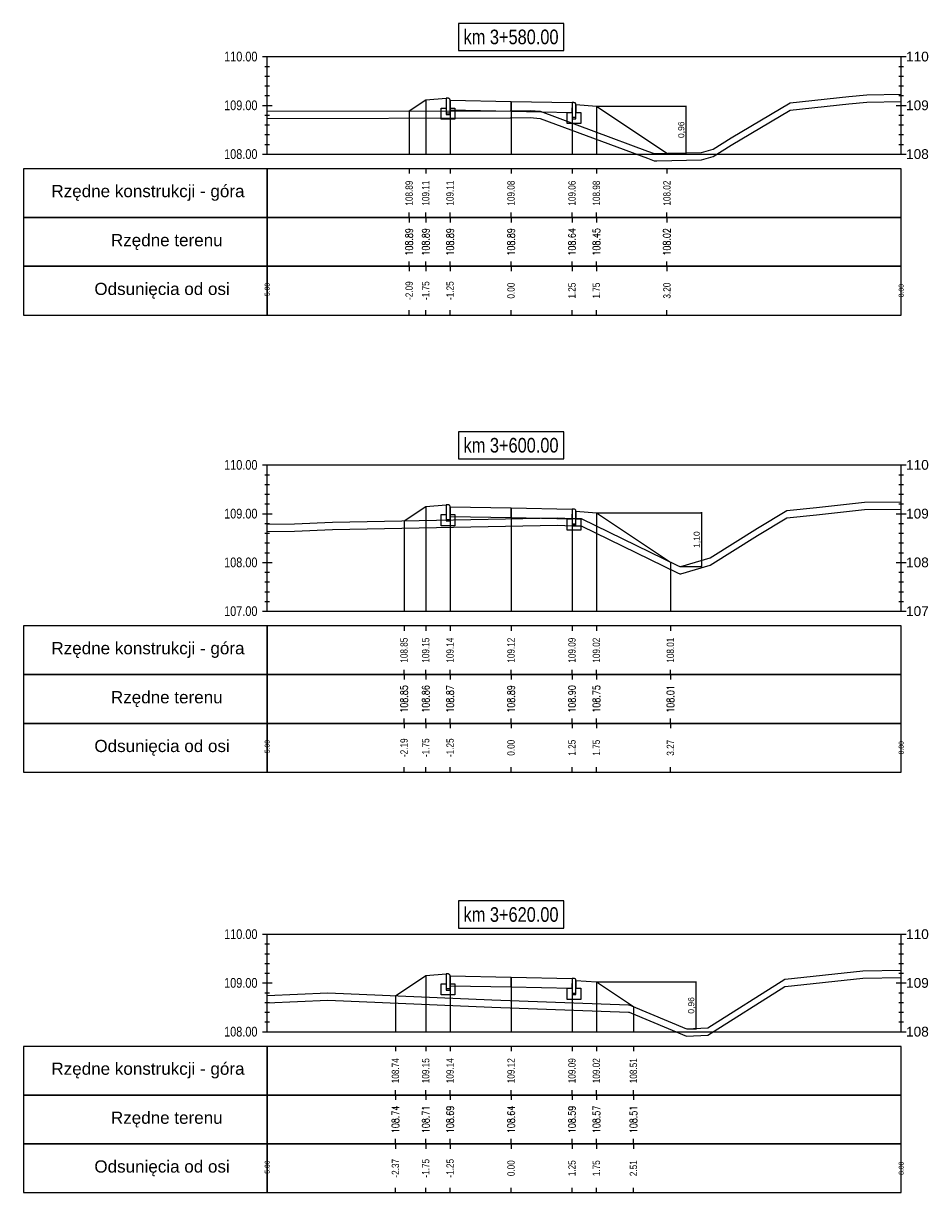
# Model space of a CAD drawing. Extents: x 7537626 to 7538805, y 5722894 to 5725486.
# Tile 82 of 90: x 7538703 to 7538721, y 5725386 to 5725410. Entities that reach past the tile are written whole.
import ezdxf

# ---------------------------------------------------------------- set-up
doc = ezdxf.new("R2010")
doc.units = 0
doc.header["$PDMODE"] = 35
doc.header["$PDSIZE"] = 0.3
for name, color, linetype in [('C-DROGI-PROFILE', 7, 'Continuous'), ('C-DROGI-PROFILE-ETYKIETY', 7, 'Continuous'), ('C-DROGI-PRZEKROJE-ETYKIETY', 7, 'Continuous'), ('C-POPRZECZKA-przekrój', 2, 'Continuous'), ('C-POPRZECZKA-widok', 1, 'Continuous')]:
    doc.layers.add(name, color=color, linetype=linetype)
for name, color, linetype, true_color in [('C-humus', 7, 'Continuous', 0x003df5), ('C-Teren', 7, 'Continuous', 0x005716), ('poprzeczki', 7, 'Continuous', 0x0000d6)]:
    doc.layers.add(name, color=color, linetype=linetype, true_color=true_color)
doc.styles.add('2mm08', font='arial.ttf', dxfattribs={"width": 0.8})
doc.styles.add('opis_50', font='arial.ttf', dxfattribs={"height": 0.125})
doc.styles.get("Standard").update_dxf_attribs({"font": 'arial.ttf'})
doc.dimstyles.new('OPIS_50', dxfattribs={"dimscale": 0.5, "dimtxt": 0.125, "dimasz": 0.25, "dimexe": 0.1, "dimexo": 0.15, "dimgap": 0.1, "dimtad": 1, "dimzin": 0, "dimtxsty": 'opis_50', "dimblk": 'ARCHTICK', "dimcen": 0.15, "dimdle": 0.1, "dimaunit": 2, "dimadec": 4, "dimazin": 0, "dimtfac": 1, "dimtmove": 0, "dimatfit": 3, "dimfxl": 1, "dimarcsym": 0})

# ---------------------------------------------------------------- blocks, each defined once
blk = doc.blocks.new('_ArchTick')
at = {"color": 0, "linetype": 'ByBlock', "const_width": 0.15}
blk.add_lwpolyline([(-0.5, -0.5), (0.5, 0.5)], dxfattribs=at)
blk = doc.blocks.new('*D177')
at = {"layer": 'Defpoints', "color": 0, "transparency": 16777216}
for p in [(7538714.675, 5725408.321), (7538716.122, 5725407.357), (7538716.512, 5725407.357)]:
    blk.add_point(p, dxfattribs=at)
at = {"layer": 'poprzeczki', "color": 0, "lineweight": -2, "transparency": 16777216}
for p, q in [((7538714.69, 5725408.321), (7538716.522, 5725408.321)), ((7538716.512, 5725408.331), (7538716.512, 5725407.347)), ((7538716.137, 5725407.357), (7538716.522, 5725407.357))]:
    blk.add_line(p, q, dxfattribs=at)
at = {"layer": 'poprzeczki', "color": 0, "lineweight": -2, "transparency": 16777216, "xscale": 0.025, "yscale": 0.025, "zscale": 0.025}
for p, rotation in [((7538716.512, 5725408.321), 90), ((7538716.512, 5725407.357), 270)]:
    blk.add_blockref('_ArchTick', p, dxfattribs=dict(at, rotation=rotation))
at = {"layer": 'poprzeczki', "color": 0, "transparency": 16777216, "insert": (7538716.426, 5725407.839), "char_height": 0.125, "attachment_point": 5, "rotation": 90, "style": 'opis_50'}
blk.add_mtext('0,96', dxfattribs=at)
blk = doc.blocks.new('*D178')
at = {"layer": 'Defpoints', "color": 0, "transparency": 16777216}
for p in [(7538714.675, 5725399.984), (7538716.388, 5725398.881), (7538716.828, 5725398.881)]:
    blk.add_point(p, dxfattribs=at)
at = {"layer": 'poprzeczki', "color": 0, "lineweight": -2, "transparency": 16777216}
for p, q in [((7538714.69, 5725399.984), (7538716.838, 5725399.984)), ((7538716.828, 5725399.994), (7538716.828, 5725398.871)), ((7538716.403, 5725398.881), (7538716.838, 5725398.881))]:
    blk.add_line(p, q, dxfattribs=at)
at = {"layer": 'poprzeczki', "color": 0, "lineweight": -2, "transparency": 16777216, "xscale": 0.025, "yscale": 0.025, "zscale": 0.025}
for p, rotation in [((7538716.828, 5725399.984), 90), ((7538716.828, 5725398.881), 270)]:
    blk.add_blockref('_ArchTick', p, dxfattribs=dict(at, rotation=rotation))
at = {"layer": 'poprzeczki', "color": 0, "transparency": 16777216, "insert": (7538716.743, 5725399.432), "char_height": 0.125, "attachment_point": 5, "rotation": 90, "style": 'opis_50'}
blk.add_mtext('1,10', dxfattribs=at)
blk = doc.blocks.new('*D179')
at = {"layer": 'Defpoints', "color": 0, "transparency": 16777216}
for p in [(7538714.675, 5725390.359), (7538716.522, 5725389.398), (7538716.716, 5725389.398)]:
    blk.add_point(p, dxfattribs=at)
at = {"layer": 'poprzeczki', "color": 0, "lineweight": -2, "transparency": 16777216}
for p, q in [((7538716.716, 5725390.369), (7538716.716, 5725389.388)), ((7538714.69, 5725390.359), (7538716.726, 5725390.359)), ((7538716.537, 5725389.398), (7538716.726, 5725389.398))]:
    blk.add_line(p, q, dxfattribs=at)
at = {"layer": 'poprzeczki', "color": 0, "lineweight": -2, "transparency": 16777216, "xscale": 0.025, "yscale": 0.025, "zscale": 0.025}
for p, rotation in [((7538716.716, 5725390.359), 90), ((7538716.716, 5725389.398), 270)]:
    blk.add_blockref('_ArchTick', p, dxfattribs=dict(at, rotation=rotation))
at = {"layer": 'poprzeczki', "color": 0, "transparency": 16777216, "insert": (7538716.63, 5725389.879), "char_height": 0.125, "attachment_point": 5, "rotation": 90, "style": 'opis_50'}
blk.add_mtext('0,96', dxfattribs=at)

msp = doc.modelspace()

# ---------------------------------------------------------------- linework, layer by layer
at = {"layer": 'C-DROGI-PROFILE', "color": 7, "linetype": 'Continuous', "lineweight": -3}
for p, q in [((7538710.836, 5725407.039), (7538710.836, 5725406.939)), ((7538711.175, 5725407.039), (7538711.175, 5725406.939)), ((7538711.675, 5725407.039), (7538711.675, 5725406.939)), ((7538712.925, 5725407.039), (7538712.925, 5725406.939)), ((7538714.175, 5725407.039), (7538714.175, 5725406.939)), ((7538714.675, 5725407.039), (7538714.675, 5725406.939)), ((7538716.122, 5725407.039), (7538716.122, 5725406.939)), ((7538710.836, 5725406.039), (7538710.836, 5725406.139)), ((7538710.836, 5725406.039), (7538710.836, 5725405.939)), ((7538711.175, 5725406.039), (7538711.175, 5725406.139)), ((7538711.175, 5725406.039), (7538711.175, 5725405.939)), ((7538711.675, 5725406.039), (7538711.675, 5725406.139)), ((7538711.675, 5725406.039), (7538711.675, 5725405.939)), ((7538712.925, 5725406.039), (7538712.925, 5725406.139)), ((7538712.925, 5725406.039), (7538712.925, 5725405.939)), ((7538714.175, 5725406.039), (7538714.175, 5725406.139)), ((7538714.175, 5725406.039), (7538714.175, 5725405.939)), ((7538714.675, 5725406.039), (7538714.675, 5725406.139)), ((7538714.675, 5725406.039), (7538714.675, 5725405.939)), ((7538716.122, 5725406.039), (7538716.122, 5725406.139)), ((7538716.122, 5725406.039), (7538716.122, 5725405.939)), ((7538710.836, 5725405.039), (7538710.836, 5725405.139)), ((7538710.836, 5725405.039), (7538710.836, 5725404.939)), ((7538711.175, 5725405.039), (7538711.175, 5725405.139)), ((7538711.175, 5725405.039), (7538711.175, 5725404.939)), ((7538711.675, 5725405.039), (7538711.675, 5725405.139)), ((7538711.675, 5725405.039), (7538711.675, 5725404.939)), ((7538712.925, 5725405.039), (7538712.925, 5725405.139)), ((7538712.925, 5725405.039), (7538712.925, 5725404.939)), ((7538714.175, 5725405.039), (7538714.175, 5725405.139)), ((7538714.175, 5725405.039), (7538714.175, 5725404.939)), ((7538714.675, 5725405.039), (7538714.675, 5725405.139)), ((7538714.675, 5725405.039), (7538714.675, 5725404.939)), ((7538716.122, 5725405.039), (7538716.122, 5725405.139)), ((7538716.122, 5725405.039), (7538716.122, 5725404.939)), ((7538710.836, 5725404.039), (7538710.836, 5725404.139)), ((7538711.175, 5725404.039), (7538711.175, 5725404.139)), ((7538711.675, 5725404.039), (7538711.675, 5725404.139)), ((7538712.925, 5725404.039), (7538712.925, 5725404.139)), ((7538714.175, 5725404.039), (7538714.175, 5725404.139)), ((7538714.675, 5725404.039), (7538714.675, 5725404.139)), ((7538716.122, 5725404.039), (7538716.122, 5725404.139)), ((7538710.731, 5725397.664), (7538710.731, 5725397.564)), ((7538711.175, 5725397.664), (7538711.175, 5725397.564)), ((7538711.675, 5725397.664), (7538711.675, 5725397.564)), ((7538712.925, 5725397.664), (7538712.925, 5725397.564)), ((7538714.175, 5725397.664), (7538714.175, 5725397.564)), ((7538714.675, 5725397.664), (7538714.675, 5725397.564)), ((7538716.193, 5725397.664), (7538716.193, 5725397.564)), ((7538710.731, 5725396.664), (7538710.731, 5725396.764)), ((7538710.731, 5725396.664), (7538710.731, 5725396.564)), ((7538711.175, 5725396.664), (7538711.175, 5725396.764)), ((7538711.175, 5725396.664), (7538711.175, 5725396.564)), ((7538711.675, 5725396.664), (7538711.675, 5725396.764)), ((7538711.675, 5725396.664), (7538711.675, 5725396.564)), ((7538712.925, 5725396.664), (7538712.925, 5725396.764)), ((7538712.925, 5725396.664), (7538712.925, 5725396.564)), ((7538714.175, 5725396.664), (7538714.175, 5725396.764)), ((7538714.175, 5725396.664), (7538714.175, 5725396.564)), ((7538714.675, 5725396.664), (7538714.675, 5725396.764)), ((7538714.675, 5725396.664), (7538714.675, 5725396.564)), ((7538716.193, 5725396.664), (7538716.193, 5725396.764)), ((7538716.193, 5725396.664), (7538716.193, 5725396.564)), ((7538710.731, 5725395.664), (7538710.731, 5725395.764)), ((7538710.731, 5725395.664), (7538710.731, 5725395.564)), ((7538711.175, 5725395.664), (7538711.175, 5725395.764)), ((7538711.175, 5725395.664), (7538711.175, 5725395.564)), ((7538711.675, 5725395.664), (7538711.675, 5725395.764)), ((7538711.675, 5725395.664), (7538711.675, 5725395.564)), ((7538712.925, 5725395.664), (7538712.925, 5725395.764)), ((7538712.925, 5725395.664), (7538712.925, 5725395.564)), ((7538714.175, 5725395.664), (7538714.175, 5725395.764)), ((7538714.175, 5725395.664), (7538714.175, 5725395.564)), ((7538714.675, 5725395.664), (7538714.675, 5725395.764)), ((7538714.675, 5725395.664), (7538714.675, 5725395.564)), ((7538716.193, 5725395.664), (7538716.193, 5725395.764)), ((7538716.193, 5725395.664), (7538716.193, 5725395.564)), ((7538710.731, 5725394.664), (7538710.731, 5725394.764)), ((7538711.175, 5725394.664), (7538711.175, 5725394.764)), ((7538711.675, 5725394.664), (7538711.675, 5725394.764)), ((7538712.925, 5725394.664), (7538712.925, 5725394.764)), ((7538714.175, 5725394.664), (7538714.175, 5725394.764)), ((7538714.675, 5725394.664), (7538714.675, 5725394.764)), ((7538716.193, 5725394.664), (7538716.193, 5725394.764)), ((7538710.555, 5725389.039), (7538710.555, 5725388.939)), ((7538711.175, 5725389.039), (7538711.175, 5725388.939)), ((7538711.675, 5725389.039), (7538711.675, 5725388.939)), ((7538712.925, 5725389.039), (7538712.925, 5725388.939)), ((7538714.175, 5725389.039), (7538714.175, 5725388.939)), ((7538714.675, 5725389.039), (7538714.675, 5725388.939)), ((7538715.435, 5725389.039), (7538715.435, 5725388.939)), ((7538710.555, 5725388.039), (7538710.555, 5725388.139)), ((7538710.555, 5725388.039), (7538710.555, 5725387.939)), ((7538711.175, 5725388.039), (7538711.175, 5725388.139)), ((7538711.175, 5725388.039), (7538711.175, 5725387.939)), ((7538711.675, 5725388.039), (7538711.675, 5725388.139)), ((7538711.675, 5725388.039), (7538711.675, 5725387.939)), ((7538712.925, 5725388.039), (7538712.925, 5725388.139)), ((7538712.925, 5725388.039), (7538712.925, 5725387.939)), ((7538714.175, 5725388.039), (7538714.175, 5725388.139)), ((7538714.175, 5725388.039), (7538714.175, 5725387.939)), ((7538714.675, 5725388.039), (7538714.675, 5725388.139)), ((7538714.675, 5725388.039), (7538714.675, 5725387.939)), ((7538715.435, 5725388.039), (7538715.435, 5725388.139)), ((7538715.435, 5725388.039), (7538715.435, 5725387.939)), ((7538710.555, 5725387.039), (7538710.555, 5725387.139)), ((7538710.555, 5725387.039), (7538710.555, 5725386.939)), ((7538711.175, 5725387.039), (7538711.175, 5725387.139)), ((7538711.175, 5725387.039), (7538711.175, 5725386.939)), ((7538711.675, 5725387.039), (7538711.675, 5725387.139)), ((7538711.675, 5725387.039), (7538711.675, 5725386.939)), ((7538712.925, 5725387.039), (7538712.925, 5725387.139)), ((7538712.925, 5725387.039), (7538712.925, 5725386.939)), ((7538714.175, 5725387.039), (7538714.175, 5725387.139)), ((7538714.175, 5725387.039), (7538714.175, 5725386.939)), ((7538714.675, 5725387.039), (7538714.675, 5725387.139)), ((7538714.675, 5725387.039), (7538714.675, 5725386.939)), ((7538715.435, 5725387.039), (7538715.435, 5725387.139)), ((7538715.435, 5725387.039), (7538715.435, 5725386.939)), ((7538710.555, 5725386.039), (7538710.555, 5725386.139)), ((7538711.175, 5725386.039), (7538711.175, 5725386.139)), ((7538711.675, 5725386.039), (7538711.675, 5725386.139)), ((7538712.925, 5725386.039), (7538712.925, 5725386.139)), ((7538714.175, 5725386.039), (7538714.175, 5725386.139)), ((7538714.675, 5725386.039), (7538714.675, 5725386.139)), ((7538715.435, 5725386.039), (7538715.435, 5725386.139))]:
    msp.add_line(p, q, dxfattribs=at)
at = {"layer": 'C-DROGI-PROFILE', "color": 1, "linetype": 'Continuous', "lineweight": -3}
for points in [[(7538707.925, 5725406.039), (7538707.925, 5725407.039), (7538702.925, 5725407.039), (7538702.925, 5725406.039)], [(7538707.925, 5725406.039), (7538720.925, 5725406.039), (7538720.925, 5725407.039), (7538707.925, 5725407.039)], [(7538707.925, 5725405.039), (7538707.925, 5725406.039), (7538702.925, 5725406.039), (7538702.925, 5725405.039)], [(7538707.925, 5725405.039), (7538720.925, 5725405.039), (7538720.925, 5725406.039), (7538707.925, 5725406.039)], [(7538707.925, 5725404.039), (7538707.925, 5725405.039), (7538702.925, 5725405.039), (7538702.925, 5725404.039)], [(7538707.925, 5725404.039), (7538720.925, 5725404.039), (7538720.925, 5725405.039), (7538707.925, 5725405.039)], [(7538707.925, 5725396.664), (7538707.925, 5725397.664), (7538702.925, 5725397.664), (7538702.925, 5725396.664)], [(7538707.925, 5725396.664), (7538720.925, 5725396.664), (7538720.925, 5725397.664), (7538707.925, 5725397.664)], [(7538707.925, 5725395.664), (7538707.925, 5725396.664), (7538702.925, 5725396.664), (7538702.925, 5725395.664)], [(7538707.925, 5725395.664), (7538720.925, 5725395.664), (7538720.925, 5725396.664), (7538707.925, 5725396.664)], [(7538707.925, 5725394.664), (7538707.925, 5725395.664), (7538702.925, 5725395.664), (7538702.925, 5725394.664)], [(7538707.925, 5725394.664), (7538720.925, 5725394.664), (7538720.925, 5725395.664), (7538707.925, 5725395.664)], [(7538707.925, 5725388.039), (7538707.925, 5725389.039), (7538702.925, 5725389.039), (7538702.925, 5725388.039)], [(7538707.925, 5725388.039), (7538720.925, 5725388.039), (7538720.925, 5725389.039), (7538707.925, 5725389.039)], [(7538707.925, 5725387.039), (7538707.925, 5725388.039), (7538702.925, 5725388.039), (7538702.925, 5725387.039)], [(7538707.925, 5725387.039), (7538720.925, 5725387.039), (7538720.925, 5725388.039), (7538707.925, 5725388.039)], [(7538707.925, 5725386.039), (7538707.925, 5725387.039), (7538702.925, 5725387.039), (7538702.925, 5725386.039)], [(7538707.925, 5725386.039), (7538720.925, 5725386.039), (7538720.925, 5725387.039), (7538707.925, 5725387.039)]]:
    msp.add_3dface(points, dxfattribs=at)
at = {"layer": 'C-DROGI-PRZEKROJE-ETYKIETY', "color": 1, "linetype": 'Continuous', "lineweight": -3}
for p, q in [((7538711.175, 5725408.451), (7538711.175, 5725407.339)), ((7538711.675, 5725408.445), (7538711.675, 5725407.339)), ((7538712.925, 5725408.42), (7538712.925, 5725407.339)), ((7538714.175, 5725408.395), (7538714.175, 5725407.339)), ((7538710.836, 5725408.225), (7538710.836, 5725407.339)), ((7538714.675, 5725408.321), (7538714.675, 5725407.339)), ((7538716.122, 5725407.357), (7538716.122, 5725407.339)), ((7538711.175, 5725400.114), (7538711.175, 5725397.964)), ((7538711.675, 5725400.108), (7538711.675, 5725397.964)), ((7538712.925, 5725400.083), (7538712.925, 5725397.964)), ((7538714.175, 5725400.058), (7538714.175, 5725397.964)), ((7538714.675, 5725399.984), (7538714.675, 5725397.964)), ((7538710.731, 5725399.818), (7538710.731, 5725397.964)), ((7538716.193, 5725398.972), (7538716.193, 5725397.964)), ((7538711.175, 5725390.489), (7538711.175, 5725389.339)), ((7538711.675, 5725390.483), (7538711.675, 5725389.339)), ((7538712.925, 5725390.458), (7538712.925, 5725389.339)), ((7538714.175, 5725390.433), (7538714.175, 5725389.339)), ((7538714.675, 5725390.359), (7538714.675, 5725389.339)), ((7538710.555, 5725390.076), (7538710.555, 5725389.339)), ((7538715.435, 5725389.853), (7538715.435, 5725389.339))]:
    msp.add_line(p, q, dxfattribs=at)
at = {"layer": 'C-humus'}
for p, q in [((7538718.646, 5725408.238), (7538719.853, 5725408.369)), ((7538719.853, 5725408.369), (7538720.22, 5725408.408)), ((7538720.22, 5725408.408), (7538720.925, 5725408.419)), ((7538717.438, 5725407.523), (7538718.646, 5725408.238)), ((7538707.925, 5725408.069), (7538712.909, 5725408.08)), ((7538712.909, 5725408.08), (7538712.925, 5725408.08)), ((7538712.925, 5725408.08), (7538713.319, 5725408.087)), ((7538713.319, 5725408.087), (7538713.523, 5725408.071)), ((7538713.523, 5725408.071), (7538715.721, 5725407.253)), ((7538717.073, 5725407.292), (7538717.438, 5725407.523)), ((7538715.721, 5725407.253), (7538715.861, 5725407.203)), ((7538715.861, 5725407.203), (7538715.915, 5725407.202)), ((7538715.915, 5725407.202), (7538716.83, 5725407.222)), ((7538716.83, 5725407.222), (7538717.073, 5725407.292)), ((7538719.188, 5725399.944), (7538720.172, 5725400.049)), ((7538720.172, 5725400.049), (7538720.925, 5725400.06)), ((7538709.261, 5725399.64), (7538713.875, 5725399.727)), ((7538713.875, 5725399.727), (7538714.176, 5725399.715)), ((7538717.978, 5725399.52), (7538718.583, 5725399.879)), ((7538718.583, 5725399.879), (7538719.188, 5725399.944)), ((7538707.925, 5725399.599), (7538708.483, 5725399.608)), ((7538708.483, 5725399.608), (7538709.261, 5725399.64)), ((7538714.176, 5725399.715), (7538714.36, 5725399.716)), ((7538714.36, 5725399.716), (7538716.336, 5725398.752)), ((7538717.007, 5725398.906), (7538717.978, 5725399.52)), ((7538716.407, 5725398.731), (7538717.007, 5725398.906)), ((7538716.336, 5725398.752), (7538716.388, 5725398.731)), ((7538716.388, 5725398.731), (7538716.407, 5725398.731)), ((7538718.543, 5725390.269), (7538720.142, 5725390.439)), ((7538720.142, 5725390.439), (7538720.925, 5725390.451)), ((7538716.961, 5725389.269), (7538718.537, 5725390.267)), ((7538718.537, 5725390.267), (7538718.54, 5725390.269)), ((7538718.54, 5725390.269), (7538718.543, 5725390.269)), ((7538707.925, 5725389.934), (7538709.171, 5725389.986)), ((7538709.171, 5725389.986), (7538712.528, 5725389.84)), ((7538712.528, 5725389.84), (7538715.335, 5725389.739)), ((7538715.335, 5725389.739), (7538715.348, 5725389.739)), ((7538715.348, 5725389.739), (7538715.349, 5725389.739)), ((7538715.349, 5725389.739), (7538715.396, 5725389.719)), ((7538715.396, 5725389.719), (7538716.522, 5725389.248)), ((7538716.522, 5725389.248), (7538716.958, 5725389.268)), ((7538716.958, 5725389.268), (7538716.961, 5725389.269))]:
    msp.add_line(p, q, dxfattribs=at)
at = {"layer": 'C-POPRZECZKA-przekrój', "color": 2, "linetype": 'Continuous', "lineweight": -3}
for p, q in [((7538710.836, 5725408.225), (7538711.175, 5725408.451)), ((7538711.175, 5725408.451), (7538711.595, 5725408.485)), ((7538711.635, 5725408.485), (7538711.595, 5725408.485)), ((7538711.595, 5725408.485), (7538711.595, 5725408.155)), ((7538711.641, 5725408.484), (7538711.635, 5725408.485)), ((7538711.649, 5725408.482), (7538711.641, 5725408.484)), ((7538711.658, 5725408.478), (7538711.649, 5725408.482)), ((7538711.664, 5725408.473), (7538711.658, 5725408.478)), ((7538711.668, 5725408.468), (7538711.664, 5725408.473)), ((7538711.672, 5725408.46), (7538711.668, 5725408.468)), ((7538711.675, 5725408.452), (7538711.672, 5725408.46)), ((7538711.675, 5725408.445), (7538711.675, 5725408.452)), ((7538711.675, 5725408.445), (7538712.925, 5725408.42)), ((7538711.675, 5725408.445), (7538711.676, 5725408.245)), ((7538711.675, 5725408.155), (7538711.675, 5725408.445)), ((7538711.675, 5725408.445), (7538711.675, 5725408.285)), ((7538712.925, 5725408.22), (7538712.925, 5725408.42)), ((7538712.925, 5725408.42), (7538714.175, 5725408.395)), ((7538714.175, 5725408.395), (7538714.174, 5725408.195)), ((7538714.215, 5725408.395), (7538714.175, 5725408.395)), ((7538714.175, 5725408.395), (7538714.175, 5725408.065)), ((7538714.221, 5725408.394), (7538714.215, 5725408.395)), ((7538714.229, 5725408.392), (7538714.221, 5725408.394)), ((7538714.238, 5725408.388), (7538714.229, 5725408.392)), ((7538714.244, 5725408.383), (7538714.238, 5725408.388)), ((7538714.248, 5725408.378), (7538714.244, 5725408.383)), ((7538714.252, 5725408.37), (7538714.248, 5725408.378)), ((7538714.255, 5725408.362), (7538714.252, 5725408.37)), ((7538714.255, 5725408.355), (7538714.255, 5725408.362)), ((7538714.255, 5725408.065), (7538714.255, 5725408.355)), ((7538714.255, 5725408.355), (7538714.255, 5725408.195)), ((7538714.255, 5725408.355), (7538714.675, 5725408.321)), ((7538711.495, 5725408.055), (7538711.495, 5725408.285)), ((7538711.495, 5725408.285), (7538711.595, 5725408.285)), ((7538711.595, 5725408.285), (7538711.595, 5725408.185)), ((7538711.595, 5725408.185), (7538711.675, 5725408.185)), ((7538711.595, 5725408.155), (7538711.675, 5725408.155)), ((7538711.675, 5725408.285), (7538711.775, 5725408.285)), ((7538711.676, 5725408.245), (7538712.925, 5725408.22)), ((7538711.775, 5725408.285), (7538711.775, 5725408.055)), ((7538712.925, 5725408.22), (7538714.174, 5725408.195)), ((7538714.075, 5725407.965), (7538714.075, 5725408.195)), ((7538714.075, 5725408.195), (7538714.175, 5725408.195)), ((7538714.175, 5725408.195), (7538714.175, 5725408.095)), ((7538714.255, 5725408.195), (7538714.355, 5725408.195)), ((7538714.355, 5725408.195), (7538714.355, 5725407.965)), ((7538714.675, 5725408.321), (7538716.122, 5725407.357)), ((7538711.775, 5725408.055), (7538711.495, 5725408.055)), ((7538714.355, 5725407.965), (7538714.075, 5725407.965)), ((7538714.175, 5725408.095), (7538714.255, 5725408.095)), ((7538714.175, 5725408.065), (7538714.255, 5725408.065)), ((7538710.731, 5725399.818), (7538711.175, 5725400.114)), ((7538711.175, 5725400.114), (7538711.595, 5725400.148)), ((7538711.635, 5725400.148), (7538711.595, 5725400.148)), ((7538711.595, 5725400.148), (7538711.595, 5725399.818)), ((7538711.641, 5725400.147), (7538711.635, 5725400.148)), ((7538711.649, 5725400.145), (7538711.641, 5725400.147)), ((7538711.658, 5725400.141), (7538711.649, 5725400.145)), ((7538711.664, 5725400.136), (7538711.658, 5725400.141)), ((7538711.668, 5725400.131), (7538711.664, 5725400.136)), ((7538711.672, 5725400.123), (7538711.668, 5725400.131)), ((7538711.675, 5725400.115), (7538711.672, 5725400.123)), ((7538711.675, 5725400.108), (7538711.675, 5725400.115)), ((7538711.675, 5725400.108), (7538712.925, 5725400.083)), ((7538711.675, 5725400.108), (7538711.676, 5725399.908)), ((7538711.675, 5725399.818), (7538711.675, 5725400.108)), ((7538711.675, 5725400.108), (7538711.675, 5725399.948)), ((7538712.925, 5725399.883), (7538712.925, 5725400.083)), ((7538712.925, 5725400.083), (7538714.175, 5725400.058)), ((7538714.175, 5725400.058), (7538714.174, 5725399.858)), ((7538714.215, 5725400.058), (7538714.175, 5725400.058)), ((7538714.175, 5725400.058), (7538714.175, 5725399.728)), ((7538714.221, 5725400.057), (7538714.215, 5725400.058)), ((7538714.229, 5725400.055), (7538714.221, 5725400.057)), ((7538714.238, 5725400.051), (7538714.229, 5725400.055)), ((7538714.244, 5725400.046), (7538714.238, 5725400.051)), ((7538714.248, 5725400.041), (7538714.244, 5725400.046)), ((7538714.252, 5725400.033), (7538714.248, 5725400.041)), ((7538714.255, 5725400.025), (7538714.252, 5725400.033)), ((7538714.255, 5725400.018), (7538714.255, 5725400.025)), ((7538714.255, 5725399.728), (7538714.255, 5725400.018)), ((7538714.255, 5725400.018), (7538714.255, 5725399.858)), ((7538714.255, 5725400.018), (7538714.675, 5725399.984)), ((7538714.675, 5725399.984), (7538716.193, 5725398.972)), ((7538711.495, 5725399.718), (7538711.495, 5725399.948)), ((7538711.495, 5725399.948), (7538711.595, 5725399.948)), ((7538711.595, 5725399.948), (7538711.595, 5725399.848)), ((7538711.595, 5725399.848), (7538711.675, 5725399.848)), ((7538711.595, 5725399.818), (7538711.675, 5725399.818)), ((7538711.675, 5725399.948), (7538711.775, 5725399.948)), ((7538711.676, 5725399.908), (7538712.925, 5725399.883)), ((7538711.775, 5725399.948), (7538711.775, 5725399.718)), ((7538712.925, 5725399.883), (7538714.174, 5725399.858)), ((7538714.075, 5725399.628), (7538714.075, 5725399.858)), ((7538714.075, 5725399.858), (7538714.175, 5725399.858)), ((7538714.175, 5725399.858), (7538714.175, 5725399.758)), ((7538714.175, 5725399.758), (7538714.255, 5725399.758)), ((7538714.175, 5725399.728), (7538714.255, 5725399.728)), ((7538714.255, 5725399.858), (7538714.355, 5725399.858)), ((7538714.355, 5725399.858), (7538714.355, 5725399.628)), ((7538711.775, 5725399.718), (7538711.495, 5725399.718)), ((7538714.355, 5725399.628), (7538714.075, 5725399.628)), ((7538710.555, 5725390.076), (7538711.175, 5725390.489)), ((7538711.175, 5725390.489), (7538711.595, 5725390.523)), ((7538711.635, 5725390.523), (7538711.595, 5725390.523)), ((7538711.595, 5725390.523), (7538711.595, 5725390.193)), ((7538711.641, 5725390.523), (7538711.635, 5725390.523)), ((7538711.649, 5725390.52), (7538711.641, 5725390.523)), ((7538711.658, 5725390.516), (7538711.649, 5725390.52)), ((7538711.664, 5725390.511), (7538711.658, 5725390.516)), ((7538711.668, 5725390.506), (7538711.664, 5725390.511)), ((7538711.672, 5725390.498), (7538711.668, 5725390.506)), ((7538711.675, 5725390.49), (7538711.672, 5725390.498)), ((7538711.675, 5725390.483), (7538711.675, 5725390.49)), ((7538711.675, 5725390.483), (7538712.925, 5725390.458)), ((7538711.675, 5725390.483), (7538711.676, 5725390.283)), ((7538711.675, 5725390.193), (7538711.675, 5725390.483)), ((7538711.675, 5725390.483), (7538711.675, 5725390.323)), ((7538712.925, 5725390.258), (7538712.925, 5725390.458)), ((7538712.925, 5725390.458), (7538714.175, 5725390.433)), ((7538714.175, 5725390.433), (7538714.174, 5725390.233)), ((7538714.215, 5725390.433), (7538714.175, 5725390.433)), ((7538714.175, 5725390.433), (7538714.175, 5725390.103)), ((7538714.221, 5725390.433), (7538714.215, 5725390.433)), ((7538714.229, 5725390.43), (7538714.221, 5725390.433)), ((7538714.238, 5725390.426), (7538714.229, 5725390.43)), ((7538714.244, 5725390.421), (7538714.238, 5725390.426)), ((7538714.248, 5725390.416), (7538714.244, 5725390.421)), ((7538714.252, 5725390.408), (7538714.248, 5725390.416)), ((7538714.255, 5725390.4), (7538714.252, 5725390.408)), ((7538714.255, 5725390.393), (7538714.255, 5725390.4)), ((7538714.255, 5725390.103), (7538714.255, 5725390.393)), ((7538714.255, 5725390.393), (7538714.255, 5725390.233)), ((7538714.255, 5725390.393), (7538714.675, 5725390.359)), ((7538711.495, 5725390.093), (7538711.495, 5725390.323)), ((7538711.495, 5725390.323), (7538711.595, 5725390.323)), ((7538711.595, 5725390.323), (7538711.595, 5725390.223)), ((7538711.595, 5725390.223), (7538711.675, 5725390.223)), ((7538711.595, 5725390.193), (7538711.675, 5725390.193)), ((7538711.675, 5725390.323), (7538711.775, 5725390.323)), ((7538711.676, 5725390.283), (7538712.925, 5725390.258)), ((7538711.775, 5725390.323), (7538711.775, 5725390.093)), ((7538712.925, 5725390.258), (7538714.174, 5725390.233)), ((7538714.075, 5725390.003), (7538714.075, 5725390.233)), ((7538714.075, 5725390.233), (7538714.175, 5725390.233)), ((7538714.175, 5725390.233), (7538714.175, 5725390.133)), ((7538714.175, 5725390.133), (7538714.255, 5725390.133)), ((7538714.255, 5725390.233), (7538714.355, 5725390.233)), ((7538714.355, 5725390.233), (7538714.355, 5725390.003)), ((7538714.675, 5725390.359), (7538715.435, 5725389.853)), ((7538711.775, 5725390.093), (7538711.495, 5725390.093)), ((7538714.355, 5725390.003), (7538714.075, 5725390.003)), ((7538714.175, 5725390.103), (7538714.255, 5725390.103))]:
    msp.add_line(p, q, dxfattribs=at)
at = {"layer": 'C-POPRZECZKA-widok', "color": 1, "linetype": 'Continuous', "lineweight": -3}
for p, q in [((7538707.825, 5725409.339), (7538721.025, 5725409.339)), ((7538707.925, 5725407.339), (7538707.925, 5725409.339)), ((7538720.925, 5725407.339), (7538720.925, 5725409.339)), ((7538707.875, 5725409.139), (7538707.975, 5725409.139)), ((7538720.875, 5725409.139), (7538720.975, 5725409.139)), ((7538707.875, 5725408.939), (7538707.975, 5725408.939)), ((7538720.875, 5725408.939), (7538720.975, 5725408.939)), ((7538707.875, 5725408.739), (7538707.975, 5725408.739)), ((7538720.875, 5725408.739), (7538720.975, 5725408.739)), ((7538707.875, 5725408.539), (7538707.975, 5725408.539)), ((7538720.875, 5725408.539), (7538720.975, 5725408.539)), ((7538707.825, 5725408.339), (7538708.025, 5725408.339)), ((7538707.875, 5725408.339), (7538707.975, 5725408.339)), ((7538707.875, 5725408.139), (7538707.975, 5725408.139)), ((7538720.825, 5725408.339), (7538721.025, 5725408.339)), ((7538720.875, 5725408.339), (7538720.975, 5725408.339)), ((7538720.875, 5725408.139), (7538720.975, 5725408.139)), ((7538707.875, 5725407.939), (7538707.975, 5725407.939)), ((7538720.875, 5725407.939), (7538720.975, 5725407.939)), ((7538707.875, 5725407.739), (7538707.975, 5725407.739)), ((7538720.875, 5725407.739), (7538720.975, 5725407.739)), ((7538707.875, 5725407.539), (7538707.975, 5725407.539)), ((7538720.875, 5725407.539), (7538720.975, 5725407.539)), ((7538707.825, 5725407.339), (7538721.025, 5725407.339)), ((7538707.825, 5725400.964), (7538721.025, 5725400.964)), ((7538707.925, 5725397.964), (7538707.925, 5725400.964)), ((7538720.925, 5725397.964), (7538720.925, 5725400.964)), ((7538707.875, 5725400.764), (7538707.975, 5725400.764)), ((7538720.875, 5725400.764), (7538720.975, 5725400.764)), ((7538707.875, 5725400.564), (7538707.975, 5725400.564)), ((7538720.875, 5725400.564), (7538720.975, 5725400.564)), ((7538707.875, 5725400.364), (7538707.975, 5725400.364)), ((7538720.875, 5725400.364), (7538720.975, 5725400.364)), ((7538707.825, 5725399.964), (7538708.025, 5725399.964)), ((7538707.875, 5725400.164), (7538707.975, 5725400.164)), ((7538707.875, 5725399.964), (7538707.975, 5725399.964)), ((7538720.825, 5725399.964), (7538721.025, 5725399.964)), ((7538720.875, 5725400.164), (7538720.975, 5725400.164)), ((7538720.875, 5725399.964), (7538720.975, 5725399.964)), ((7538707.875, 5725399.764), (7538707.975, 5725399.764)), ((7538720.875, 5725399.764), (7538720.975, 5725399.764)), ((7538707.875, 5725399.564), (7538707.975, 5725399.564)), ((7538720.875, 5725399.564), (7538720.975, 5725399.564)), ((7538707.875, 5725399.364), (7538707.975, 5725399.364)), ((7538720.875, 5725399.364), (7538720.975, 5725399.364)), ((7538707.875, 5725399.164), (7538707.975, 5725399.164)), ((7538720.875, 5725399.164), (7538720.975, 5725399.164)), ((7538707.825, 5725398.964), (7538708.025, 5725398.964)), ((7538707.875, 5725398.964), (7538707.975, 5725398.964)), ((7538707.875, 5725398.764), (7538707.975, 5725398.764)), ((7538720.825, 5725398.964), (7538721.025, 5725398.964)), ((7538720.875, 5725398.964), (7538720.975, 5725398.964)), ((7538720.875, 5725398.764), (7538720.975, 5725398.764)), ((7538707.875, 5725398.564), (7538707.975, 5725398.564)), ((7538720.875, 5725398.564), (7538720.975, 5725398.564)), ((7538707.875, 5725398.364), (7538707.975, 5725398.364)), ((7538720.875, 5725398.364), (7538720.975, 5725398.364)), ((7538707.875, 5725398.164), (7538707.975, 5725398.164)), ((7538720.875, 5725398.164), (7538720.975, 5725398.164)), ((7538707.825, 5725397.964), (7538721.025, 5725397.964)), ((7538707.825, 5725391.339), (7538721.025, 5725391.339)), ((7538707.925, 5725389.339), (7538707.925, 5725391.339)), ((7538720.925, 5725389.339), (7538720.925, 5725391.339)), ((7538707.875, 5725391.139), (7538707.975, 5725391.139)), ((7538720.875, 5725391.139), (7538720.975, 5725391.139)), ((7538707.875, 5725390.939), (7538707.975, 5725390.939)), ((7538720.875, 5725390.939), (7538720.975, 5725390.939)), ((7538707.875, 5725390.739), (7538707.975, 5725390.739)), ((7538720.875, 5725390.739), (7538720.975, 5725390.739)), ((7538707.875, 5725390.539), (7538707.975, 5725390.539)), ((7538720.875, 5725390.539), (7538720.975, 5725390.539)), ((7538707.825, 5725390.339), (7538708.025, 5725390.339)), ((7538707.875, 5725390.339), (7538707.975, 5725390.339)), ((7538707.875, 5725390.139), (7538707.975, 5725390.139)), ((7538720.825, 5725390.339), (7538721.025, 5725390.339)), ((7538720.875, 5725390.339), (7538720.975, 5725390.339)), ((7538720.875, 5725390.139), (7538720.975, 5725390.139)), ((7538707.875, 5725389.939), (7538707.975, 5725389.939)), ((7538720.875, 5725389.939), (7538720.975, 5725389.939)), ((7538707.875, 5725389.739), (7538707.975, 5725389.739)), ((7538720.875, 5725389.739), (7538720.975, 5725389.739)), ((7538707.875, 5725389.539), (7538707.975, 5725389.539)), ((7538720.875, 5725389.539), (7538720.975, 5725389.539)), ((7538707.825, 5725389.339), (7538721.025, 5725389.339))]:
    msp.add_line(p, q, dxfattribs=at)
at = {"layer": 'C-POPRZECZKA-widok', "color": 3, "linetype": 'Continuous', "lineweight": -3}
for points in [[(7538711.845, 5725409.464), (7538714.005, 5725409.464), (7538714.005, 5725410.021), (7538711.845, 5725410.021)], [(7538711.845, 5725401.089), (7538714.005, 5725401.089), (7538714.005, 5725401.646), (7538711.845, 5725401.646)], [(7538711.845, 5725391.464), (7538714.005, 5725391.464), (7538714.005, 5725392.021), (7538711.845, 5725392.021)]]:
    msp.add_3dface(points, dxfattribs=at)
at = {"layer": 'C-Teren'}
for p, q in [((7538717.438, 5725407.673), (7538718.646, 5725408.388)), ((7538718.646, 5725408.388), (7538719.853, 5725408.519)), ((7538719.853, 5725408.519), (7538720.22, 5725408.558)), ((7538720.22, 5725408.558), (7538720.925, 5725408.569)), ((7538707.925, 5725408.219), (7538712.909, 5725408.23)), ((7538712.909, 5725408.23), (7538712.925, 5725408.23)), ((7538712.925, 5725408.23), (7538713.319, 5725408.237)), ((7538713.319, 5725408.237), (7538713.523, 5725408.221)), ((7538713.523, 5725408.221), (7538715.721, 5725407.403)), ((7538717.073, 5725407.442), (7538717.438, 5725407.673)), ((7538715.721, 5725407.403), (7538715.861, 5725407.353)), ((7538716.83, 5725407.372), (7538717.073, 5725407.442)), ((7538715.861, 5725407.353), (7538715.915, 5725407.352)), ((7538715.915, 5725407.352), (7538716.83, 5725407.372)), ((7538719.188, 5725400.094), (7538720.172, 5725400.199)), ((7538720.172, 5725400.199), (7538720.925, 5725400.21)), ((7538717.978, 5725399.67), (7538718.583, 5725400.029)), ((7538718.583, 5725400.029), (7538719.188, 5725400.094)), ((7538707.925, 5725399.749), (7538708.483, 5725399.758)), ((7538708.483, 5725399.758), (7538709.261, 5725399.79)), ((7538709.261, 5725399.79), (7538713.875, 5725399.877)), ((7538713.875, 5725399.877), (7538714.176, 5725399.865)), ((7538714.176, 5725399.865), (7538714.36, 5725399.866)), ((7538714.36, 5725399.866), (7538716.336, 5725398.902)), ((7538717.007, 5725399.056), (7538717.978, 5725399.67)), ((7538716.407, 5725398.881), (7538717.007, 5725399.056)), ((7538716.336, 5725398.902), (7538716.388, 5725398.881)), ((7538716.388, 5725398.881), (7538716.407, 5725398.881)), ((7538716.961, 5725389.419), (7538718.537, 5725390.417)), ((7538718.537, 5725390.417), (7538718.54, 5725390.419)), ((7538718.54, 5725390.419), (7538718.543, 5725390.419)), ((7538718.543, 5725390.419), (7538720.142, 5725390.589)), ((7538720.142, 5725390.589), (7538720.925, 5725390.601)), ((7538707.925, 5725390.084), (7538709.171, 5725390.136)), ((7538709.171, 5725390.136), (7538712.528, 5725389.99)), ((7538712.528, 5725389.99), (7538715.335, 5725389.889)), ((7538715.335, 5725389.889), (7538715.348, 5725389.889)), ((7538715.348, 5725389.889), (7538715.349, 5725389.889)), ((7538715.349, 5725389.889), (7538715.396, 5725389.869)), ((7538715.396, 5725389.869), (7538716.522, 5725389.398)), ((7538716.522, 5725389.398), (7538716.958, 5725389.418)), ((7538716.958, 5725389.418), (7538716.961, 5725389.419))]:
    msp.add_line(p, q, dxfattribs=at)

# ---------------------------------------------------------------- texts
at = {"layer": 'C-DROGI-PROFILE', "color": 2}
for s, p in [('Rzędne konstrukcji - góra', (7538703.5, 5725406.456)), ('Rzędne terenu', (7538704.72, 5725405.45)), ('Odsunięcia od osi', (7538704.381, 5725404.45)), ('Rzędne konstrukcji - góra', (7538703.5, 5725397.081)), ('Rzędne terenu', (7538704.72, 5725396.075)), ('Odsunięcia od osi', (7538704.381, 5725395.075)), ('Rzędne konstrukcji - góra', (7538703.5, 5725388.456)), ('Rzędne terenu', (7538704.72, 5725387.45)), ('Odsunięcia od osi', (7538704.381, 5725386.45))]:
    msp.add_text(s, height=0.25, dxfattribs=at).set_placement(p)
at = {"layer": 'C-DROGI-PROFILE-ETYKIETY', "color": 1, "linetype": 'Continuous', "lineweight": -3, "char_height": 0.15, "attachment_point": 5, "rotation": 90, "style": '2mm08'}
for s, insert in [('108.89', (7538710.836, 5725406.539)), ('109.11', (7538711.175, 5725406.539)), ('109.11', (7538711.675, 5725406.539)), ('109.08', (7538712.925, 5725406.539)), ('109.06', (7538714.175, 5725406.539)), ('108.98', (7538714.675, 5725406.539)), ('108.02', (7538716.122, 5725406.539)), ('{\\Fsimplex.shx|c238;108.89}', (7538710.836, 5725405.539)), ('{\\Fsimplex.shx|c238;108.89}', (7538711.175, 5725405.539)), ('{\\Fsimplex.shx|c238;108.89}', (7538711.675, 5725405.539)), ('{\\Fsimplex.shx|c238;108.89}', (7538712.925, 5725405.539)), ('{\\Fsimplex.shx|c238;108.64}', (7538714.175, 5725405.539)), ('{\\Fsimplex.shx|c238;108.45}', (7538714.675, 5725405.539)), ('{\\Fsimplex.shx|c238;108.02}', (7538716.122, 5725405.539)), ('-2.09', (7538710.836, 5725404.539)), ('-1.75', (7538711.175, 5725404.539)), ('-1.25', (7538711.675, 5725404.539)), ('0.00', (7538712.925, 5725404.539)), ('1.25', (7538714.175, 5725404.539)), ('1.75', (7538714.675, 5725404.539)), ('3.20', (7538716.122, 5725404.539)), ('108.85', (7538710.731, 5725397.164)), ('109.15', (7538711.175, 5725397.164)), ('109.14', (7538711.675, 5725397.164)), ('109.12', (7538712.925, 5725397.164)), ('109.09', (7538714.175, 5725397.164)), ('109.02', (7538714.675, 5725397.164)), ('108.01', (7538716.193, 5725397.164)), ('{\\Fsimplex.shx|c238;108.85}', (7538710.731, 5725396.164)), ('{\\Fsimplex.shx|c238;108.86}', (7538711.175, 5725396.164)), ('{\\Fsimplex.shx|c238;108.87}', (7538711.675, 5725396.164)), ('{\\Fsimplex.shx|c238;108.89}', (7538712.925, 5725396.164)), ('{\\Fsimplex.shx|c238;108.90}', (7538714.175, 5725396.164)), ('{\\Fsimplex.shx|c238;108.75}', (7538714.675, 5725396.164)), ('{\\Fsimplex.shx|c238;108.01}', (7538716.193, 5725396.164)), ('-2.19', (7538710.731, 5725395.164)), ('-1.75', (7538711.175, 5725395.164)), ('-1.25', (7538711.675, 5725395.164)), ('0.00', (7538712.925, 5725395.164)), ('1.25', (7538714.175, 5725395.164)), ('1.75', (7538714.675, 5725395.164)), ('3.27', (7538716.193, 5725395.164)), ('108.74', (7538710.555, 5725388.539)), ('109.15', (7538711.175, 5725388.539)), ('109.14', (7538711.675, 5725388.539)), ('109.12', (7538712.925, 5725388.539)), ('109.09', (7538714.175, 5725388.539)), ('109.02', (7538714.675, 5725388.539)), ('108.51', (7538715.435, 5725388.539)), ('{\\Fsimplex.shx|c238;108.74}', (7538710.555, 5725387.539)), ('{\\Fsimplex.shx|c238;108.71}', (7538711.175, 5725387.539)), ('{\\Fsimplex.shx|c238;108.69}', (7538711.675, 5725387.539)), ('{\\Fsimplex.shx|c238;108.64}', (7538712.925, 5725387.539)), ('{\\Fsimplex.shx|c238;108.59}', (7538714.175, 5725387.539)), ('{\\Fsimplex.shx|c238;108.57}', (7538714.675, 5725387.539)), ('{\\Fsimplex.shx|c238;108.51}', (7538715.435, 5725387.539)), ('-2.37', (7538710.555, 5725386.539)), ('-1.75', (7538711.175, 5725386.539)), ('-1.25', (7538711.675, 5725386.539)), ('0.00', (7538712.925, 5725386.539)), ('1.25', (7538714.175, 5725386.539)), ('1.75', (7538714.675, 5725386.539)), ('2.51', (7538715.435, 5725386.539))]:
    msp.add_mtext(s, dxfattribs=dict(at, insert=insert))
at = {"layer": 'C-DROGI-PROFILE-ETYKIETY', "color": 7, "linetype": 'Continuous', "lineweight": -3, "char_height": 0.1, "attachment_point": 5, "rotation": 90, "style": '2mm08'}
for s, insert in [('-5.00', (7538707.925, 5725404.539)), ('8.00', (7538720.925, 5725404.539)), ('-5.00', (7538707.925, 5725395.164)), ('8.00', (7538720.925, 5725395.164)), ('-5.00', (7538707.925, 5725386.539)), ('8.00', (7538720.925, 5725386.539))]:
    msp.add_mtext(s, dxfattribs=dict(at, insert=insert))
at = {"layer": 'C-POPRZECZKA-widok', "color": 3, "linetype": 'Continuous', "lineweight": -3, "char_height": 0.3, "attachment_point": 8, "style": '2mm08'}
for s, insert in [('km 3+580.00', (7538712.925, 5725409.589)), ('km 3+600.00', (7538712.925, 5725401.214)), ('km 3+620.00', (7538712.925, 5725391.589))]:
    msp.add_mtext(s, dxfattribs=dict(at, insert=insert))
at = {"layer": 'C-POPRZECZKA-widok', "color": 1, "linetype": 'Continuous', "lineweight": -3, "char_height": 0.2, "attachment_point": 6, "style": '2mm08'}
for s, insert in [('110.00', (7538707.725, 5725409.339)), ('109.00', (7538707.725, 5725408.339)), ('108.00', (7538707.725, 5725407.339)), ('110.00', (7538707.725, 5725400.964)), ('109.00', (7538707.725, 5725399.964)), ('108.00', (7538707.725, 5725398.964)), ('107.00', (7538707.725, 5725397.964)), ('110.00', (7538707.725, 5725391.339)), ('109.00', (7538707.725, 5725390.339)), ('108.00', (7538707.725, 5725389.339))]:
    msp.add_mtext(s, dxfattribs=dict(at, insert=insert))
at = {"layer": 'C-POPRZECZKA-widok', "color": 1, "linetype": 'Continuous', "lineweight": -3, "char_height": 0.2, "attachment_point": 4}
for s, insert in [('110', (7538721.025, 5725409.339)), ('109', (7538721.025, 5725408.339)), ('108', (7538721.025, 5725407.339)), ('110', (7538721.025, 5725400.964)), ('109', (7538721.025, 5725399.964)), ('108', (7538721.025, 5725398.964)), ('107', (7538721.025, 5725397.964)), ('110', (7538721.025, 5725391.339)), ('109', (7538721.025, 5725390.339)), ('108', (7538721.025, 5725389.339))]:
    msp.add_mtext(s, dxfattribs=dict(at, insert=insert))

# ---------------------------------------------------------------- dimensions: what is measured, and where the dimension line sits
at = {"layer": 'poprzeczki'}
for base, p1, p2, picture, middle in [((7538716.512, 5725407.357), (7538714.675, 5725408.321), (7538716.122, 5725407.357), '*D177', (7538716.426, 5725407.839)), ((7538716.828, 5725398.881), (7538714.675, 5725399.984), (7538716.388, 5725398.881), '*D178', (7538716.743, 5725399.432)), ((7538716.716, 5725389.398), (7538714.675, 5725390.359), (7538716.522, 5725389.398), '*D179', (7538716.63, 5725389.879))]:
    dim = msp.add_linear_dim(base=base, p1=p1, p2=p2, angle=90, dimstyle='OPIS_50', override={"dimscale": 0.1}, dxfattribs=at)
    dim.commit()
    dim.dimension.update_dxf_attribs({"geometry": picture, "text_midpoint": middle})

doc.saveas('drawing.dxf')
